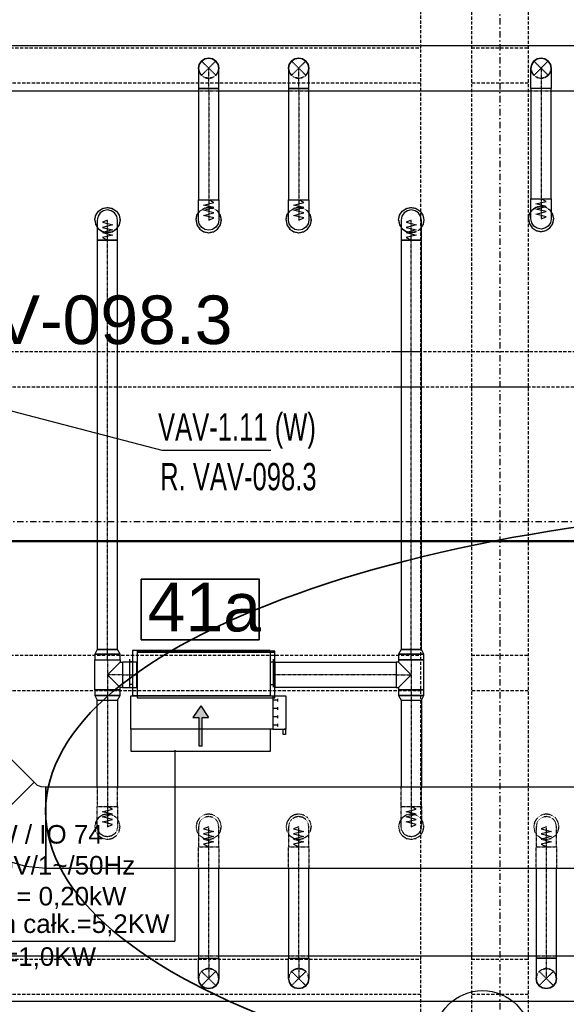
# Model space of a CAD drawing. Header units: centimetres. Extents: x -10729 to 144862, y -4437 to 43656.
# Tile 84 of 148: x 6986 to 7526, y 9923 to 10896. Entities that reach past the tile are written whole.
import ezdxf

# ---------------------------------------------------------------- set-up
doc = ezdxf.new("R2010")
doc.units = ezdxf.units.CM
doc.header["$LTSCALE"] = 0.1
for name, pattern in [('CADVENT_CENTERLINE', [9.9, 7.4, -1, 0.5, -1]), ('CADVENT_HIDDEN', [0.8, 0.25, -0.55]), ('Kondygnacja  -0_5$0$HIDDEN', [9.525, 6.35, -3.175]), ('Kondygnacja  -0_5$0$HIDDEN2', [4.7625, 3.175, -1.5875]), ('Osie rzutów$0$DASHDOT2', [12.7, 6.35, -3.175, 0, -3.175])]:
    doc.linetypes.add(name, pattern=pattern)
for name, color, linetype, lineweight in [('AU opis', 7, 'Continuous', 35), ('AU Osprzęt Siemens', 5, 'Continuous', 30), ('AU Sieć LON', 1, 'Continuous', 50), ('AU Strefa obsługiwana', 90, 'Continuous', 35), ('bgde_urządzenia', 3, 'Continuous', 30)]:
    doc.layers.add(name, color=color, linetype=linetype, lineweight=lineweight)
for name, color, linetype in [('AU Szafki Klimakonwektorów', 183, 'Continuous'), ('bgde-nawiewCEN', 7, 'Continuous'), ('bgde-nawiewDETAILS', 1, 'Continuous'), ('bgde-nawiewEXP', 1, 'Continuous'), ('bgde-nawiewHIDDEN', 1, 'Continuous'), ('bgde_opis urządzen', 6, 'Continuous'), ('bgde_VAV', 4, 'Continuous'), ('Kondygnacja  -0_5$0$ARCH_KONSTR_POWYŻEJ RZUTU', 8, 'Kondygnacja  -0_5$0$HIDDEN'), ('Kondygnacja  -0_5$0$ARCH_KONSTR_POWYŻEJ RZUTU_IST', 8, 'Kondygnacja  -0_5$0$HIDDEN2'), ('Osie rzutów$0$ARCH_INFO_OSIE_IST', 8, 'Osie rzutów$0$DASHDOT2'), ('Osie rzutów$0$ARCH_INFO_OSIE_OPISY_IST', 8, 'Continuous')]:
    doc.layers.add(name, color=color, linetype=linetype)
doc.styles.add('Arial', font='ARIAL.TTF')

# ---------------------------------------------------------------- blocks, each defined once
blk = doc.blocks.new('Osie rzutów')
at = {"layer": 'Osie rzutów$0$ARCH_INFO_OSIE_IST', "ltscale": 10}
for p, q in [((7460, 12510), (7460, 4623.26)), ((4436.04, 10400), (13655, 10400))]:
    blk.add_line(p, q, dxfattribs=at)
blk = doc.blocks.new('Kondygnacja  -0_5$0$konstrukcja istniejąca -0.5')
at = {"layer": 'Kondygnacja  -0_5$0$ARCH_KONSTR_POWYŻEJ RZUTU_IST', "ltscale": 10}
blk.add_line((7432, 10975), (7432, 9825), dxfattribs=at)
for points in [[(7382, 9825), (7382, 10975)], [(7488, 10975), (7488, 9825)], [(7382, 10532.89), (6338.46, 10532.89), (6338.46, 10567.89), (7382, 10567.89)], [(7355.93, 10567.89), (8399.93, 10567.89)], [(7432, 10567.89), (7488, 10567.89)], [(8399.93, 10532.89), (7355.93, 10532.89)], [(7488, 10532.89), (7432, 10532.89)], [(7382, 10232.89), (6338.46, 10232.89), (6338.46, 10267.89), (7382, 10267.89)], [(7432, 10267.89), (7488, 10267.89)], [(7488, 10232.89), (7432, 10232.89)], [(7382, 9932.89), (6338.46, 9932.89), (6338.46, 9967.89), (7382, 9967.89)], [(7432, 9967.89), (7488, 9967.89)], [(7488, 9932.89), (7432, 9932.89)]]:
    blk.add_lwpolyline(points, dxfattribs=at)
at = {"layer": 'Kondygnacja  -0_5$0$ARCH_KONSTR_POWYŻEJ RZUTU_IST', "ltscale": 10, "elevation": 0}
for points in [[(7382, 10832.89), (6338.46, 10832.89), (6338.46, 10867.89), (7382, 10867.89)], [(7432, 10867.89), (7488, 10867.89)], [(7488, 10832.89), (7432, 10832.89)]]:
    blk.add_lwpolyline(points, dxfattribs=at)

msp = doc.modelspace()

# ---------------------------------------------------------------- hatches: boundary and pattern name
at = {"layer": 'bgde_urządzenia'}
h = msp.add_hatch(color=256, dxfattribs=at)
h.paths.add_polyline_path([(7166.06, 10194.803), (7163.06, 10194.803), (7163.06, 10206.468), (7156.87, 10206.468), (7164.56, 10217.896), (7172.249, 10206.468), (7166.06, 10206.468)])
h.paths.add_polyline_path([(7166.06, 10178.135), (7163.06, 10178.135), (7163.06, 10194.803), (7166.06, 10194.803)])

# ---------------------------------------------------------------- linework, layer by layer
at = {"layer": 'AU opis'}
msp.add_lwpolyline([(7105.9, 10343.198), (7222.288, 10343.198), (7222.288, 10283.19), (7105.9, 10283.19)], close=True, dxfattribs=at)
at = {"layer": 'AU Osprzęt Siemens'}
msp.add_circle((7442.798, 9889.207), 47.533, dxfattribs=at)
at = {"layer": 'AU Sieć LON', "color": 1}
msp.add_line((7714.838, 10380.655), (6526.574, 10380.655), dxfattribs=at)
at = {"layer": 'AU Strefa obsługiwana'}
msp.add_ellipse((7856.68, 10113.947), major_axis=(845.197, 0), ratio=0.3589101, dxfattribs=at)
at = {"layer": 'bgde-nawiewCEN', "linetype": 'CADVENT_CENTERLINE', "ltscale": 0.06}
for p, q in [((7172.463, 10827.809), (7172.463, 10847.809)), ((7261.339, 10827.809), (7261.339, 10847.809)), ((7500.666, 10847.809), (7500.666, 10827.809)), ((7172.463, 10827.809), (7172.463, 10717.811)), ((7261.339, 10827.809), (7261.339, 10717.811)), ((7500.666, 10827.809), (7500.666, 10718.892)), ((7172.463, 10717.811), (7172.463, 10715.942)), ((7261.339, 10717.811), (7261.339, 10715.942)), ((7500.666, 10718.892), (7500.666, 10717.029)), ((7172.463, 10715.942), (7172.463, 10710.831)), ((7172.463, 10710.831), (7172.463, 10708.051)), ((7261.339, 10715.942), (7261.339, 10710.831)), ((7261.339, 10710.831), (7261.339, 10708.051)), ((7500.666, 10717.029), (7500.666, 10711.934)), ((7500.666, 10711.934), (7500.666, 10709.163)), ((7500.666, 10709.163), (7500.666, 10706.818)), ((7172.463, 10708.051), (7172.463, 10705.699)), ((7172.463, 10705.699), (7172.463, 10703.737)), ((7172.463, 10703.737), (7172.463, 10702.131)), ((7172.463, 10702.131), (7172.463, 10700.846)), ((7172.463, 10700.846), (7172.463, 10699.844)), ((7172.463, 10699.844), (7172.463, 10699.091)), ((7172.463, 10699.091), (7172.463, 10698.552)), ((7172.463, 10698.552), (7172.463, 10698.191)), ((7261.339, 10708.051), (7261.339, 10705.699)), ((7261.339, 10705.699), (7261.339, 10703.737)), ((7261.339, 10703.737), (7261.339, 10702.131)), ((7261.339, 10702.131), (7261.339, 10700.846)), ((7261.339, 10700.846), (7261.339, 10699.844)), ((7261.339, 10699.844), (7261.339, 10699.091)), ((7261.339, 10699.091), (7261.339, 10698.552)), ((7261.339, 10698.552), (7261.339, 10698.191)), ((7500.666, 10706.818), (7500.666, 10704.863)), ((7500.666, 10704.863), (7500.666, 10703.262)), ((7500.666, 10703.262), (7500.666, 10701.98)), ((7500.666, 10701.98), (7500.666, 10700.982)), ((7500.666, 10700.982), (7500.666, 10700.232)), ((7500.666, 10700.232), (7500.666, 10699.694)), ((7500.666, 10699.694), (7500.666, 10699.334)), ((7500.666, 10699.334), (7500.666, 10699.115)), ((7500.666, 10699.115), (7500.666, 10699.003)), ((7500.666, 10699.003), (7500.666, 10698.956)), ((7072.463, 10697.764), (7072.463, 10697.811)), ((7072.463, 10697.651), (7072.463, 10697.764)), ((7072.463, 10697.432), (7072.463, 10697.651)), ((7072.463, 10697.071), (7072.463, 10697.432)), ((7072.463, 10696.531), (7072.463, 10697.071)), ((7072.463, 10695.779), (7072.463, 10696.531)), ((7072.463, 10694.777), (7072.463, 10695.779)), ((7072.463, 10693.491), (7072.463, 10694.777)), ((7072.463, 10691.886), (7072.463, 10693.491)), ((7072.463, 10689.924), (7072.463, 10691.886)), ((7072.463, 10687.571), (7072.463, 10689.924)), ((7172.463, 10698.191), (7172.463, 10697.971)), ((7172.463, 10697.971), (7172.463, 10697.859)), ((7172.463, 10697.859), (7172.463, 10697.811)), ((7261.339, 10698.191), (7261.339, 10697.971)), ((7261.339, 10697.971), (7261.339, 10697.859)), ((7261.339, 10697.859), (7261.339, 10697.811)), ((7372.463, 10697.764), (7372.463, 10697.811)), ((7372.463, 10697.651), (7372.463, 10697.764)), ((7372.463, 10697.432), (7372.463, 10697.651)), ((7372.463, 10697.071), (7372.463, 10697.432)), ((7372.463, 10696.531), (7372.463, 10697.071)), ((7372.463, 10695.779), (7372.463, 10696.531)), ((7372.463, 10694.777), (7372.463, 10695.779)), ((7372.463, 10693.491), (7372.463, 10694.777)), ((7372.463, 10691.886), (7372.463, 10693.491)), ((7372.463, 10689.924), (7372.463, 10691.886)), ((7372.463, 10687.571), (7372.463, 10689.924)), ((7072.463, 10684.792), (7072.463, 10687.571)), ((7072.463, 10679.681), (7072.463, 10684.792)), ((7072.463, 10677.811), (7072.463, 10679.681)), ((7372.463, 10684.792), (7372.463, 10687.571)), ((7372.463, 10679.681), (7372.463, 10684.792)), ((7372.463, 10677.811), (7372.463, 10679.681)), ((7072.463, 10273.712), (7072.463, 10677.811)), ((7372.463, 10273.712), (7372.463, 10677.811)), ((7072.463, 10263.412), (7072.463, 10273.712)), ((7372.463, 10263.412), (7372.463, 10273.712)), ((7072.463, 10263.412), (7072.463, 10248.612)), ((7372.463, 10263.412), (7372.463, 10248.612)), ((7072.463, 10248.612), (7072.463, 10233.812)), ((7087.463, 10248.612), (7072.463, 10248.612)), ((7087.463, 10248.612), (7101.463, 10248.612)), ((7101.863, 10248.612), (7101.463, 10248.612)), ((7237.863, 10248.612), (7238.263, 10248.612)), ((7357.463, 10248.612), (7238.263, 10248.612)), ((7357.463, 10248.612), (7372.463, 10248.612)), ((7372.463, 10248.612), (7372.463, 10233.812)), ((7072.463, 10233.812), (7072.463, 10223.512)), ((7372.463, 10233.812), (7372.463, 10223.512)), ((7072.463, 10223.512), (7072.463, 10118.603)), ((7372.463, 10223.512), (7372.463, 10118.603)), ((7072.463, 10118.603), (7072.463, 10116.734)), ((7072.463, 10116.734), (7072.463, 10111.623)), ((7372.463, 10118.603), (7372.463, 10116.734)), ((7372.463, 10116.734), (7372.463, 10111.623)), ((7072.463, 10111.623), (7072.463, 10108.843)), ((7072.463, 10108.843), (7072.463, 10106.491)), ((7072.463, 10106.491), (7072.463, 10104.529)), ((7372.463, 10111.623), (7372.463, 10108.843)), ((7372.463, 10108.843), (7372.463, 10106.491)), ((7372.463, 10106.491), (7372.463, 10104.529)), ((7072.463, 10104.529), (7072.463, 10102.923)), ((7072.463, 10102.923), (7072.463, 10101.637)), ((7072.463, 10101.637), (7072.463, 10100.636)), ((7072.463, 10100.636), (7072.463, 10099.883)), ((7072.463, 10099.883), (7072.463, 10099.344)), ((7072.463, 10099.344), (7072.463, 10098.983)), ((7072.463, 10098.983), (7072.463, 10098.763)), ((7072.463, 10098.763), (7072.463, 10098.651)), ((7072.463, 10098.651), (7072.463, 10098.603)), ((7172.463, 10098.556), (7172.463, 10098.603)), ((7172.463, 10098.443), (7172.463, 10098.556)), ((7172.463, 10098.224), (7172.463, 10098.443)), ((7172.463, 10097.863), (7172.463, 10098.224)), ((7172.463, 10097.323), (7172.463, 10097.863)), ((7172.463, 10096.571), (7172.463, 10097.323)), ((7172.463, 10095.569), (7172.463, 10096.571)), ((7172.463, 10094.283), (7172.463, 10095.569)), ((7261.388, 10098.556), (7261.388, 10098.603)), ((7261.388, 10098.443), (7261.388, 10098.556)), ((7261.388, 10098.224), (7261.388, 10098.443)), ((7261.388, 10097.863), (7261.388, 10098.224)), ((7261.388, 10097.323), (7261.388, 10097.863)), ((7261.388, 10096.571), (7261.388, 10097.323)), ((7261.388, 10095.569), (7261.388, 10096.571)), ((7261.388, 10094.283), (7261.388, 10095.569)), ((7372.463, 10104.529), (7372.463, 10102.923)), ((7372.463, 10102.923), (7372.463, 10101.637)), ((7372.463, 10101.637), (7372.463, 10100.636)), ((7372.463, 10100.636), (7372.463, 10099.883)), ((7372.463, 10099.883), (7372.463, 10099.344)), ((7372.463, 10099.344), (7372.463, 10098.983)), ((7372.463, 10098.983), (7372.463, 10098.763)), ((7372.463, 10098.763), (7372.463, 10098.651)), ((7372.463, 10098.651), (7372.463, 10098.603)), ((7505.902, 10098.556), (7505.902, 10098.603)), ((7505.902, 10098.443), (7505.902, 10098.556)), ((7505.902, 10098.224), (7505.902, 10098.443)), ((7505.902, 10097.863), (7505.902, 10098.224)), ((7505.902, 10097.323), (7505.902, 10097.863)), ((7505.902, 10096.571), (7505.902, 10097.323)), ((7505.902, 10095.569), (7505.902, 10096.571)), ((7505.902, 10094.283), (7505.902, 10095.569)), ((7172.463, 10092.677), (7172.463, 10094.283)), ((7172.463, 10090.716), (7172.463, 10092.677)), ((7172.463, 10088.363), (7172.463, 10090.716)), ((7172.463, 10085.584), (7172.463, 10088.363)), ((7261.388, 10092.677), (7261.388, 10094.283)), ((7261.388, 10090.716), (7261.388, 10092.677)), ((7261.388, 10088.363), (7261.388, 10090.716)), ((7261.388, 10085.584), (7261.388, 10088.363)), ((7505.902, 10092.677), (7505.902, 10094.283)), ((7505.902, 10090.716), (7505.902, 10092.677)), ((7505.902, 10088.363), (7505.902, 10090.716)), ((7505.902, 10085.584), (7505.902, 10088.363)), ((7172.463, 10080.473), (7172.463, 10085.584)), ((7172.463, 10078.603), (7172.463, 10080.473)), ((7172.463, 9968.612), (7172.463, 10078.603)), ((7261.388, 10080.473), (7261.388, 10085.584)), ((7261.388, 10078.603), (7261.388, 10080.473)), ((7261.388, 9968.612), (7261.388, 10078.603)), ((7505.902, 10080.473), (7505.902, 10085.584)), ((7505.902, 10078.603), (7505.902, 10080.473)), ((7505.902, 9968.612), (7505.902, 10078.603)), ((7172.463, 9968.612), (7172.463, 9948.612)), ((7261.388, 9968.612), (7261.388, 9948.612)), ((7505.902, 9948.612), (7505.902, 9968.612))]:
    msp.add_line(p, q, dxfattribs=at)
at = {"layer": 'bgde-nawiewDETAILS', "linetype": 'CADVENT_HIDDEN'}
for p, q in [((7165.392, 10840.738), (7179.534, 10854.88)), ((7165.392, 10854.88), (7179.534, 10840.738)), ((7254.268, 10840.738), (7268.41, 10854.88)), ((7254.268, 10854.88), (7268.41, 10840.738)), ((7493.595, 10840.738), (7507.737, 10854.88)), ((7493.595, 10854.88), (7507.737, 10840.738)), ((7165.392, 9941.541), (7179.534, 9955.683)), ((7165.392, 9955.683), (7179.534, 9941.541)), ((7254.317, 9941.541), (7268.459, 9955.683)), ((7254.317, 9955.683), (7268.459, 9941.541)), ((7498.831, 9941.541), (7512.973, 9955.683)), ((7498.831, 9955.683), (7512.973, 9941.541))]:
    msp.add_line(p, q, dxfattribs=at)
at = {"layer": 'bgde-nawiewEXP', "linetype": 'Continuous'}
for points in [[(6895.049, 10825.309), (6895.049, 10870.309), (7857.162, 10870.309), (7897.162, 10857.809), (7897.162, 10847.809), (7857.162, 10870.309), (7857.162, 10825.309), (7897.162, 10837.809), (7897.162, 10847.809), (7857.162, 10825.309), (7782.463, 10825.309)], [(6970.301, 10825.309), (7162.463, 10825.309)], [(7182.463, 10825.309), (7251.339, 10825.309)], [(7271.339, 10825.309), (7490.666, 10825.309)], [(7510.666, 10825.309), (7662.463, 10825.309)], [(7059.963, 10697.811), (7060.915, 10702.595), (7063.625, 10706.65), (7067.68, 10709.36), (7072.463, 10710.311), (7077.247, 10709.36), (7081.302, 10706.65), (7084.012, 10702.595), (7084.963, 10697.811), (7084.012, 10693.028), (7082.463, 10690.71)], [(7359.963, 10697.811), (7360.915, 10702.595), (7363.625, 10706.65), (7367.68, 10709.36), (7372.463, 10710.311), (7377.247, 10709.36), (7381.302, 10706.65), (7384.012, 10702.595), (7384.963, 10697.811), (7384.012, 10693.028), (7382.463, 10690.71)], [(7159.963, 10697.811), (7160.915, 10693.028), (7163.625, 10688.973), (7167.68, 10686.263), (7172.463, 10685.311), (7177.247, 10686.263), (7181.302, 10688.973), (7184.012, 10693.028), (7184.963, 10697.811), (7184.012, 10702.595), (7182.463, 10704.913)], [(7159.963, 10697.811), (7160.915, 10702.595), (7162.463, 10704.913)], [(7248.839, 10697.811), (7249.79, 10693.028), (7252.5, 10688.973), (7256.555, 10686.263), (7261.339, 10685.311), (7266.123, 10686.263), (7270.178, 10688.973), (7272.887, 10693.028), (7273.839, 10697.811), (7272.887, 10702.595), (7271.339, 10704.913)], [(7248.839, 10697.811), (7249.79, 10702.595), (7251.339, 10704.913)], [(7488.166, 10698.956), (7489.117, 10694.172), (7491.827, 10690.117), (7495.882, 10687.407), (7500.666, 10686.456), (7505.449, 10687.407), (7509.505, 10690.117), (7512.214, 10694.172), (7513.166, 10698.956), (7512.214, 10703.739), (7510.666, 10706.057)], [(7488.166, 10698.956), (7489.117, 10703.739), (7490.666, 10706.057)], [(7059.963, 10697.811), (7060.915, 10693.028), (7062.463, 10690.71)], [(7359.963, 10697.811), (7360.915, 10693.028), (7362.463, 10690.71)], [(7059.963, 10233.812), (7059.963, 10263.412), (7084.963, 10263.412), (7084.963, 10261.112)], [(7059.963, 10233.812), (7084.963, 10233.812), (7084.963, 10236.112), (7072.463, 10248.612), (7084.963, 10261.112), (7087.463, 10261.112), (7087.463, 10236.112), (7084.963, 10236.112)], [(7101.463, 10236.112), (7101.463, 10261.112), (7101.863, 10261.112)], [(7237.863, 10236.112), (7238.263, 10236.112), (7238.263, 10261.112), (7237.863, 10261.112)], [(7359.963, 10236.112), (7372.463, 10248.612), (7359.963, 10261.112)], [(7101.463, 10236.112), (7101.863, 10236.112)], [(7062.463, 10137.759), (7062.463, 10223.512), (7082.463, 10223.512), (7082.463, 10137.759)], [(7362.463, 10223.512), (7362.463, 10137.759)], [(7362.463, 10223.512), (7382.463, 10223.512), (7382.463, 10137.759)], [(7162.463, 10057.759), (7162.463, 9968.612), (7182.463, 9968.612), (7182.463, 10057.759)], [(7251.388, 10057.759), (7251.388, 9968.612), (7271.388, 9968.612), (7271.388, 10057.759)], [(7495.902, 10057.759), (7495.902, 9968.612), (7515.902, 9968.612), (7515.902, 10057.759)], [(6751.71, 9926.112), (7857.21, 9926.112), (7857.21, 9971.112), (7782.463, 9971.112)], [(6970.301, 9971.112), (7162.463, 9971.112)], [(7182.463, 9971.112), (7251.388, 9971.112)], [(7271.388, 9971.112), (7495.902, 9971.112)], [(7515.902, 9971.112), (7662.463, 9971.112)]]:
    msp.add_lwpolyline(points, dxfattribs=at)
for points in [[(7162.463, 10827.809), (7182.463, 10827.809), (7182.463, 10847.809), (7181.702, 10851.636), (7179.534, 10854.88), (7176.29, 10857.048), (7172.463, 10857.809), (7168.637, 10857.048), (7165.392, 10854.88), (7163.225, 10851.636), (7162.463, 10847.809), (7162.463, 10831.711)], [(7162.463, 10847.809), (7163.225, 10851.636), (7165.392, 10854.88), (7168.637, 10857.048), (7172.463, 10857.809), (7176.29, 10857.048), (7179.534, 10854.88), (7181.702, 10851.636), (7182.463, 10847.809), (7181.702, 10851.636), (7179.534, 10854.88), (7176.29, 10857.048), (7172.463, 10857.809), (7168.637, 10857.048), (7165.392, 10854.88), (7163.225, 10851.636)], [(7251.339, 10827.809), (7271.339, 10827.809), (7271.339, 10847.809), (7270.578, 10851.636), (7268.41, 10854.88), (7265.166, 10857.048), (7261.339, 10857.809), (7257.512, 10857.048), (7254.268, 10854.88), (7252.1, 10851.636), (7251.339, 10847.809), (7251.339, 10831.711)], [(7251.339, 10847.809), (7252.1, 10851.636), (7254.268, 10854.88), (7257.512, 10857.048), (7261.339, 10857.809), (7265.166, 10857.048), (7268.41, 10854.88), (7270.578, 10851.636), (7271.339, 10847.809), (7270.578, 10851.636), (7268.41, 10854.88), (7265.166, 10857.048), (7261.339, 10857.809), (7257.512, 10857.048), (7254.268, 10854.88), (7252.1, 10851.636)], [(7490.666, 10827.809), (7490.666, 10847.809), (7491.427, 10851.636), (7493.595, 10854.88), (7496.839, 10857.048), (7500.666, 10857.809), (7504.493, 10857.048), (7507.737, 10854.88), (7509.905, 10851.636), (7510.666, 10847.809), (7510.666, 10827.809), (7491.427, 10827.809)], [(7490.666, 10847.809), (7491.427, 10851.636), (7493.595, 10854.88), (7496.839, 10857.048), (7500.666, 10857.809), (7504.493, 10857.048), (7507.737, 10854.88), (7509.905, 10851.636), (7510.666, 10847.809), (7509.905, 10851.636), (7507.737, 10854.88), (7504.493, 10857.048), (7500.666, 10857.809), (7496.839, 10857.048), (7493.595, 10854.88), (7491.427, 10851.636)], [(7162.463, 10827.809), (7162.463, 10717.811), (7182.463, 10717.811), (7182.463, 10827.809), (7163.225, 10827.809)], [(7251.339, 10717.811), (7271.339, 10717.811), (7271.339, 10827.809), (7251.339, 10827.809)], [(7490.666, 10718.892), (7510.666, 10718.892), (7510.666, 10827.809), (7490.666, 10827.809)], [(7162.463, 10700.846), (7162.463, 10717.811), (7182.463, 10717.811), (7182.463, 10697.811), (7181.702, 10693.985), (7179.534, 10690.74), (7176.29, 10688.573), (7172.463, 10687.811), (7168.637, 10688.573), (7165.392, 10690.74), (7163.225, 10693.985), (7162.463, 10697.811), (7162.463, 10699.844)], [(7251.339, 10697.971), (7251.339, 10717.811), (7271.339, 10717.811), (7271.339, 10697.811), (7270.578, 10693.985), (7268.41, 10690.74), (7265.166, 10688.573), (7261.339, 10687.811), (7257.512, 10688.573), (7254.268, 10690.74), (7252.1, 10693.985), (7251.339, 10697.811), (7251.339, 10697.859)], [(7490.666, 10711.934), (7490.666, 10718.892), (7510.666, 10718.892), (7510.666, 10698.956), (7509.905, 10695.129), (7507.737, 10691.885), (7504.493, 10689.717), (7500.666, 10688.956), (7496.839, 10689.717), (7493.595, 10691.885), (7491.427, 10695.129), (7490.666, 10698.956), (7490.666, 10709.163)], [(7062.463, 10694.777), (7062.463, 10677.811), (7082.463, 10677.811), (7082.463, 10697.811), (7081.702, 10701.638), (7079.534, 10704.883), (7076.29, 10707.05), (7072.463, 10707.811), (7068.637, 10707.05), (7065.392, 10704.883), (7063.225, 10701.638), (7062.463, 10697.811), (7062.463, 10695.779)], [(7362.463, 10694.777), (7362.463, 10677.811), (7382.463, 10677.811), (7382.463, 10697.811), (7381.702, 10701.638), (7379.534, 10704.883), (7376.29, 10707.05), (7372.463, 10707.811), (7368.637, 10707.05), (7365.392, 10704.883), (7363.225, 10701.638), (7362.463, 10697.811), (7362.463, 10695.779)], [(7062.463, 10273.712), (7082.463, 10273.712), (7082.463, 10677.811), (7062.463, 10677.811)], [(7362.463, 10273.712), (7382.463, 10273.712), (7382.463, 10677.811), (7362.463, 10677.811)], [(7059.963, 10268.896), (7084.963, 10268.896), (7082.463, 10273.712), (7062.463, 10273.712)], [(7101.863, 10271.112), (7237.863, 10271.112), (7237.863, 10272.112), (7101.863, 10272.112)], [(7101.863, 10226.01), (7237.863, 10226.01), (7237.863, 10271.112), (7101.863, 10271.112)], [(7359.963, 10268.896), (7384.963, 10268.896), (7382.463, 10273.712), (7362.463, 10273.712)], [(7059.963, 10263.412), (7084.963, 10263.412), (7084.963, 10268.896), (7059.963, 10268.896)], [(7087.463, 10236.112), (7101.463, 10236.112), (7101.463, 10261.112), (7087.463, 10261.112), (7087.463, 10237.064)], [(7238.263, 10236.112), (7238.263, 10261.112), (7357.463, 10261.112), (7357.463, 10236.112)], [(7357.463, 10236.112), (7359.963, 10236.112), (7359.963, 10233.812), (7384.963, 10233.812), (7384.963, 10263.412), (7359.963, 10263.412), (7359.963, 10261.112), (7357.463, 10261.112), (7357.463, 10237.064)], [(7359.963, 10263.412), (7384.963, 10263.412), (7384.963, 10268.896), (7359.963, 10268.896)], [(7059.963, 10228.328), (7084.963, 10228.328), (7084.963, 10233.812), (7059.963, 10233.812)], [(7359.963, 10228.328), (7384.963, 10228.328), (7384.963, 10233.812), (7359.963, 10233.812)], [(7059.963, 10228.328), (7062.463, 10223.512), (7082.463, 10223.512), (7084.963, 10228.328), (7060.915, 10228.328)], [(7359.963, 10228.328), (7362.463, 10223.512), (7382.463, 10223.512), (7384.963, 10228.328), (7360.915, 10228.328)], [(6895.418, 10134.148), (6951.986, 10190.716), (7000.247, 10142.456), (6943.678, 10085.887), (6959.084, 10072.927), (6974.644, 10064.61), (6991.528, 10059.488), (7011.585, 10057.759), (7011.586, 10137.759), (7007.135, 10137.951), (7005.259, 10138.52), (7003.53, 10139.445), (7000.247, 10142.456), (6943.678, 10085.887)], [(7011.585, 10057.759), (11187.437, 10057.759), (11187.437, 10137.759), (7011.585, 10137.759), (7011.585, 10097.759)], [(7162.463, 9948.612), (7162.463, 9968.612), (7182.463, 9968.612), (7182.463, 9948.612), (7181.702, 9944.785), (7179.534, 9941.541), (7176.29, 9939.373), (7172.463, 9938.612), (7168.637, 9939.373), (7165.392, 9941.541), (7163.225, 9944.785)], [(7251.388, 9948.612), (7251.388, 9968.612), (7271.388, 9968.612), (7271.388, 9948.612), (7270.626, 9944.785), (7268.459, 9941.541), (7265.214, 9939.373), (7261.388, 9938.612), (7257.561, 9939.373), (7254.317, 9941.541), (7252.149, 9944.785)], [(7495.902, 9948.612), (7496.663, 9944.785), (7498.831, 9941.541), (7502.075, 9939.373), (7505.902, 9938.612), (7509.729, 9939.373), (7512.973, 9941.541), (7515.141, 9944.785), (7515.902, 9948.612), (7515.902, 9968.612), (7495.902, 9968.612), (7495.902, 9948.996)], [(7162.463, 9948.612), (7163.225, 9944.785), (7165.392, 9941.541), (7168.637, 9939.373), (7172.463, 9938.612), (7176.29, 9939.373), (7179.534, 9941.541), (7181.702, 9944.785), (7182.463, 9948.612), (7181.702, 9944.785), (7179.534, 9941.541), (7176.29, 9939.373), (7172.463, 9938.612), (7168.637, 9939.373), (7165.392, 9941.541), (7163.225, 9944.785)], [(7251.388, 9948.612), (7252.149, 9944.785), (7254.317, 9941.541), (7257.561, 9939.373), (7261.388, 9938.612), (7265.214, 9939.373), (7268.459, 9941.541), (7270.626, 9944.785), (7271.388, 9948.612), (7270.626, 9944.785), (7268.459, 9941.541), (7265.214, 9939.373), (7261.388, 9938.612), (7257.561, 9939.373), (7254.317, 9941.541), (7252.149, 9944.785)], [(7495.902, 9948.612), (7496.663, 9944.785), (7498.831, 9941.541), (7502.075, 9939.373), (7505.902, 9938.612), (7509.729, 9939.373), (7512.973, 9941.541), (7515.141, 9944.785), (7515.902, 9948.612), (7515.141, 9944.785), (7512.973, 9941.541), (7509.729, 9939.373), (7505.902, 9938.612), (7502.075, 9939.373), (7498.831, 9941.541), (7496.663, 9944.785)]]:
    msp.add_lwpolyline(points, close=True, dxfattribs=at)
at = {"layer": 'bgde-nawiewEXP'}
for points in [[(7172.463, 10697.811), (7177.463, 10699.941), (7167.463, 10702.477), (7177.463, 10704.999), (7167.463, 10707.528), (7177.463, 10710.081), (7167.463, 10712.617), (7177.463, 10715.163), (7172.463, 10717.811)], [(7261.339, 10697.811), (7266.339, 10699.941), (7256.339, 10702.477), (7266.339, 10704.999), (7256.339, 10707.528), (7266.339, 10710.081), (7256.339, 10712.617), (7266.339, 10715.163), (7261.339, 10717.811)], [(7500.666, 10698.956), (7505.666, 10701.079), (7495.666, 10703.607), (7505.666, 10706.121), (7495.666, 10708.641), (7505.666, 10711.187), (7495.666, 10713.715), (7505.666, 10716.253), (7500.666, 10718.892)], [(7072.463, 10697.811), (7067.463, 10695.682), (7077.463, 10693.146), (7067.463, 10690.623), (7077.463, 10688.095), (7067.463, 10685.542), (7077.463, 10683.006), (7067.463, 10680.46), (7072.463, 10677.811)], [(7372.463, 10697.811), (7367.463, 10695.682), (7377.463, 10693.146), (7367.463, 10690.623), (7377.463, 10688.095), (7367.463, 10685.542), (7377.463, 10683.006), (7367.463, 10680.46), (7372.463, 10677.811)]]:
    msp.add_lwpolyline(points, dxfattribs=at)
at = {"layer": 'bgde-nawiewHIDDEN', "linetype": 'CADVENT_HIDDEN'}
for points in [[(7162.463, 10847.809), (7163.225, 10843.982), (7165.392, 10840.738), (7168.637, 10838.57), (7172.463, 10837.809), (7176.29, 10838.57), (7179.534, 10840.738), (7181.702, 10843.982), (7182.463, 10847.809), (7181.702, 10843.982), (7179.534, 10840.738), (7176.29, 10838.57), (7172.463, 10837.809), (7168.637, 10838.57), (7165.392, 10840.738), (7163.225, 10843.982)], [(7251.339, 10847.809), (7252.1, 10843.982), (7254.268, 10840.738), (7257.512, 10838.57), (7261.339, 10837.809), (7265.166, 10838.57), (7268.41, 10840.738), (7270.578, 10843.982), (7271.339, 10847.809), (7270.578, 10843.982), (7268.41, 10840.738), (7265.166, 10838.57), (7261.339, 10837.809), (7257.512, 10838.57), (7254.268, 10840.738), (7252.1, 10843.982)], [(7490.666, 10847.809), (7491.427, 10843.982), (7493.595, 10840.738), (7496.839, 10838.57), (7500.666, 10837.809), (7504.493, 10838.57), (7507.737, 10840.738), (7509.905, 10843.982), (7510.666, 10847.809), (7509.905, 10843.982), (7507.737, 10840.738), (7504.493, 10838.57), (7500.666, 10837.809), (7496.839, 10838.57), (7493.595, 10840.738), (7491.427, 10843.982)], [(7062.463, 10101.637), (7062.463, 10118.603), (7082.463, 10118.603), (7082.463, 10098.603), (7081.702, 10094.776), (7079.534, 10091.532), (7076.29, 10089.364), (7072.463, 10088.603), (7068.637, 10089.364), (7065.392, 10091.532), (7063.225, 10094.776), (7062.463, 10098.603), (7062.463, 10100.636)], [(7362.463, 10101.637), (7362.463, 10118.603), (7382.463, 10118.603), (7382.463, 10098.603), (7381.702, 10094.776), (7379.534, 10091.532), (7376.29, 10089.364), (7372.463, 10088.603), (7368.637, 10089.364), (7365.392, 10091.532), (7363.225, 10094.776), (7362.463, 10098.603), (7362.463, 10100.636)], [(7059.963, 10098.603), (7060.915, 10093.82), (7063.625, 10089.764), (7067.68, 10087.055), (7072.463, 10086.103), (7077.247, 10087.055), (7081.302, 10089.764), (7084.012, 10093.82), (7084.963, 10098.603), (7084.012, 10103.387), (7081.302, 10107.442), (7077.247, 10110.152), (7072.463, 10111.103), (7067.68, 10110.152), (7063.625, 10107.442), (7060.915, 10103.387)], [(7059.963, 10098.603), (7060.915, 10093.82), (7063.625, 10089.764), (7067.68, 10087.055), (7072.463, 10086.103), (7077.247, 10087.055), (7081.302, 10089.764), (7084.012, 10093.82), (7084.963, 10098.603), (7084.012, 10103.387), (7081.302, 10107.442), (7077.247, 10110.152), (7072.463, 10111.103), (7067.68, 10110.152), (7063.625, 10107.442), (7060.915, 10103.387)], [(7159.963, 10098.603), (7160.915, 10093.82), (7163.625, 10089.764), (7167.68, 10087.055), (7172.463, 10086.103), (7177.247, 10087.055), (7181.302, 10089.764), (7184.012, 10093.82), (7184.963, 10098.603), (7184.012, 10103.387), (7181.302, 10107.442), (7177.247, 10110.152), (7172.463, 10111.103), (7167.68, 10110.152), (7163.625, 10107.442), (7160.915, 10103.387)], [(7159.963, 10098.603), (7160.915, 10093.82), (7163.625, 10089.764), (7167.68, 10087.055), (7172.463, 10086.103), (7177.247, 10087.055), (7181.302, 10089.764), (7184.012, 10093.82), (7184.963, 10098.603), (7184.012, 10103.387), (7181.302, 10107.442), (7177.247, 10110.152), (7172.463, 10111.103), (7167.68, 10110.152), (7163.625, 10107.442), (7160.915, 10103.387)], [(7162.463, 10078.603), (7182.463, 10078.603), (7182.463, 10098.603), (7181.702, 10102.43), (7179.534, 10105.674), (7176.29, 10107.842), (7172.463, 10108.603), (7168.637, 10107.842), (7165.392, 10105.674), (7163.225, 10102.43), (7162.463, 10098.603), (7162.463, 10080.473)], [(7248.888, 10098.603), (7249.839, 10093.82), (7252.549, 10089.764), (7256.604, 10087.055), (7261.388, 10086.103), (7266.171, 10087.055), (7270.226, 10089.764), (7272.936, 10093.82), (7273.888, 10098.603), (7272.936, 10103.387), (7270.226, 10107.442), (7266.171, 10110.152), (7261.388, 10111.103), (7256.604, 10110.152), (7252.549, 10107.442), (7249.839, 10103.387)], [(7248.888, 10098.603), (7249.839, 10093.82), (7252.549, 10089.764), (7256.604, 10087.055), (7261.388, 10086.103), (7266.171, 10087.055), (7270.226, 10089.764), (7272.936, 10093.82), (7273.888, 10098.603), (7272.936, 10103.387), (7270.226, 10107.442), (7266.171, 10110.152), (7261.388, 10111.103), (7256.604, 10110.152), (7252.549, 10107.442), (7249.839, 10103.387)], [(7251.388, 10094.283), (7251.388, 10078.603), (7271.388, 10078.603), (7271.388, 10098.603), (7270.626, 10102.43), (7268.459, 10105.674), (7265.214, 10107.842), (7261.388, 10108.603), (7257.561, 10107.842), (7254.317, 10105.674), (7252.149, 10102.43), (7251.388, 10098.603), (7251.388, 10095.569)], [(7359.963, 10098.603), (7360.915, 10093.82), (7363.625, 10089.764), (7367.68, 10087.055), (7372.463, 10086.103), (7377.247, 10087.055), (7381.302, 10089.764), (7384.012, 10093.82), (7384.963, 10098.603), (7384.012, 10103.387), (7381.302, 10107.442), (7377.247, 10110.152), (7372.463, 10111.103), (7367.68, 10110.152), (7363.625, 10107.442), (7360.915, 10103.387)], [(7359.963, 10098.603), (7360.915, 10093.82), (7363.625, 10089.764), (7367.68, 10087.055), (7372.463, 10086.103), (7377.247, 10087.055), (7381.302, 10089.764), (7384.012, 10093.82), (7384.963, 10098.603), (7384.012, 10103.387), (7381.302, 10107.442), (7377.247, 10110.152), (7372.463, 10111.103), (7367.68, 10110.152), (7363.625, 10107.442), (7360.915, 10103.387)], [(7493.402, 10098.603), (7494.354, 10093.82), (7497.063, 10089.764), (7501.119, 10087.055), (7505.902, 10086.103), (7510.686, 10087.055), (7514.741, 10089.764), (7517.451, 10093.82), (7518.402, 10098.603), (7517.451, 10103.387), (7514.741, 10107.442), (7510.686, 10110.152), (7505.902, 10111.103), (7501.119, 10110.152), (7497.063, 10107.442), (7494.354, 10103.387)], [(7493.402, 10098.603), (7494.354, 10093.82), (7497.063, 10089.764), (7501.119, 10087.055), (7505.902, 10086.103), (7510.686, 10087.055), (7514.741, 10089.764), (7517.451, 10093.82), (7518.402, 10098.603), (7517.451, 10103.387), (7514.741, 10107.442), (7510.686, 10110.152), (7505.902, 10111.103), (7501.119, 10110.152), (7497.063, 10107.442), (7494.354, 10103.387)], [(7495.902, 10078.603), (7515.902, 10078.603), (7515.902, 10098.603), (7515.141, 10102.43), (7512.973, 10105.674), (7509.729, 10107.842), (7505.902, 10108.603), (7502.075, 10107.842), (7498.831, 10105.674), (7496.663, 10102.43), (7495.902, 10098.603), (7495.902, 10080.473)], [(7162.463, 9948.612), (7163.225, 9952.439), (7165.392, 9955.683), (7168.637, 9957.851), (7172.463, 9958.612), (7176.29, 9957.851), (7179.534, 9955.683), (7181.702, 9952.439), (7182.463, 9948.612), (7181.702, 9952.439), (7179.534, 9955.683), (7176.29, 9957.851), (7172.463, 9958.612), (7168.637, 9957.851), (7165.392, 9955.683), (7163.225, 9952.439)], [(7251.388, 9948.612), (7252.149, 9952.439), (7254.317, 9955.683), (7257.561, 9957.851), (7261.388, 9958.612), (7265.214, 9957.851), (7268.459, 9955.683), (7270.626, 9952.439), (7271.388, 9948.612), (7270.626, 9952.439), (7268.459, 9955.683), (7265.214, 9957.851), (7261.388, 9958.612), (7257.561, 9957.851), (7254.317, 9955.683), (7252.149, 9952.439)], [(7495.902, 9948.612), (7496.663, 9952.439), (7498.831, 9955.683), (7502.075, 9957.851), (7505.902, 9958.612), (7509.729, 9957.851), (7512.973, 9955.683), (7515.141, 9952.439), (7515.902, 9948.612), (7515.141, 9952.439), (7512.973, 9955.683), (7509.729, 9957.851), (7505.902, 9958.612), (7502.075, 9957.851), (7498.831, 9955.683), (7496.663, 9952.439)]]:
    msp.add_lwpolyline(points, close=True, dxfattribs=at)
for points in [[(7162.463, 10825.309), (7182.463, 10825.309)], [(7251.339, 10825.309), (7271.339, 10825.309)], [(7490.666, 10825.309), (7510.666, 10825.309)], [(7059.963, 10697.811), (7060.915, 10702.595), (7063.625, 10706.65), (7067.68, 10709.36), (7072.463, 10710.311), (7077.247, 10709.36), (7081.302, 10706.65), (7084.012, 10702.595), (7084.963, 10697.811), (7084.012, 10693.028), (7081.302, 10688.973), (7077.247, 10686.263), (7072.463, 10685.311), (7067.68, 10686.263), (7063.625, 10688.973), (7067.68, 10686.263), (7072.463, 10685.311), (7077.247, 10686.263), (7081.302, 10688.973), (7082.463, 10690.71)], [(7159.963, 10697.811), (7160.915, 10693.028), (7163.625, 10688.973), (7167.68, 10686.263), (7172.463, 10685.311), (7177.247, 10686.263), (7181.302, 10688.973), (7184.012, 10693.028), (7184.963, 10697.811), (7184.012, 10702.595), (7181.302, 10706.65), (7177.247, 10709.36), (7172.463, 10710.311), (7167.68, 10709.36), (7163.625, 10706.65), (7162.463, 10704.913)], [(7159.963, 10697.811), (7160.915, 10702.595), (7163.625, 10706.65), (7167.68, 10709.36), (7172.463, 10710.311), (7177.247, 10709.36), (7181.302, 10706.65), (7182.463, 10704.913)], [(7248.839, 10697.811), (7249.79, 10693.028), (7252.5, 10688.973), (7256.555, 10686.263), (7261.339, 10685.311), (7266.123, 10686.263), (7270.178, 10688.973), (7272.887, 10693.028), (7273.839, 10697.811), (7272.887, 10702.595), (7270.178, 10706.65), (7266.123, 10709.36), (7261.339, 10710.311), (7256.555, 10709.36), (7252.5, 10706.65), (7251.339, 10704.913)], [(7248.839, 10697.811), (7249.79, 10702.595), (7252.5, 10706.65), (7256.555, 10709.36), (7261.339, 10710.311), (7266.123, 10709.36), (7270.178, 10706.65), (7271.339, 10704.913)], [(7359.963, 10697.811), (7360.915, 10702.595), (7363.625, 10706.65), (7367.68, 10709.36), (7372.463, 10710.311), (7377.247, 10709.36), (7381.302, 10706.65), (7384.012, 10702.595), (7384.963, 10697.811), (7384.012, 10693.028), (7381.302, 10688.973), (7377.247, 10686.263), (7372.463, 10685.311), (7367.68, 10686.263), (7363.625, 10688.973), (7367.68, 10686.263), (7372.463, 10685.311), (7377.247, 10686.263), (7381.302, 10688.973), (7382.463, 10690.71)], [(7488.166, 10698.956), (7489.117, 10694.172), (7491.827, 10690.117), (7495.882, 10687.407), (7500.666, 10686.456), (7505.449, 10687.407), (7509.505, 10690.117), (7512.214, 10694.172), (7513.166, 10698.956), (7512.214, 10703.739), (7509.505, 10707.794), (7505.449, 10710.504), (7500.666, 10711.456), (7495.882, 10710.504), (7491.827, 10707.794), (7490.666, 10706.057)], [(7488.166, 10698.956), (7489.117, 10703.739), (7491.827, 10707.794), (7495.882, 10710.504), (7500.666, 10711.456), (7505.449, 10710.504), (7509.505, 10707.794), (7510.666, 10706.057)], [(7059.963, 10697.811), (7060.915, 10693.028), (7063.625, 10688.973), (7062.463, 10690.71)], [(7359.963, 10697.811), (7360.915, 10693.028), (7363.625, 10688.973), (7362.463, 10690.71)], [(7101.863, 10236.112), (7101.863, 10261.112)], [(7237.863, 10236.112), (7237.863, 10261.112)], [(7062.463, 10137.759), (7062.463, 10118.603), (7082.463, 10118.603), (7082.463, 10137.759)], [(7362.463, 10118.603), (7382.463, 10118.603), (7382.463, 10137.759)], [(7362.463, 10118.603), (7362.463, 10137.759)], [(7162.463, 10057.759), (7162.463, 10078.603), (7182.463, 10078.603), (7182.463, 10057.759)], [(7251.388, 10057.759), (7251.388, 10078.603), (7271.388, 10078.603), (7271.388, 10057.759)], [(7495.902, 10057.759), (7495.902, 10078.603), (7515.902, 10078.603), (7515.902, 10057.759)], [(7162.463, 9971.112), (7182.463, 9971.112)], [(7251.388, 9971.112), (7271.388, 9971.112)], [(7495.902, 9971.112), (7515.902, 9971.112)]]:
    msp.add_lwpolyline(points, dxfattribs=at)
at = {"layer": 'bgde-nawiewHIDDEN'}
for points in [[(7072.463, 10098.603), (7077.463, 10100.733), (7067.463, 10103.269), (7077.463, 10105.791), (7067.463, 10108.32), (7077.463, 10110.873), (7067.463, 10113.409), (7077.463, 10115.955), (7072.463, 10118.603)], [(7372.463, 10098.603), (7377.463, 10100.733), (7367.463, 10103.269), (7377.463, 10105.791), (7367.463, 10108.32), (7377.463, 10110.873), (7367.463, 10113.409), (7377.463, 10115.955), (7372.463, 10118.603)], [(7172.463, 10098.603), (7167.463, 10096.473), (7177.463, 10093.937), (7167.463, 10091.415), (7177.463, 10088.887), (7167.463, 10086.333), (7177.463, 10083.797), (7167.463, 10081.252), (7172.463, 10078.603)], [(7261.388, 10098.603), (7256.388, 10096.473), (7266.388, 10093.937), (7256.388, 10091.415), (7266.388, 10088.887), (7256.388, 10086.333), (7266.388, 10083.797), (7256.388, 10081.252), (7261.388, 10078.603)], [(7505.902, 10098.603), (7500.902, 10096.473), (7510.902, 10093.937), (7500.902, 10091.415), (7510.902, 10088.887), (7500.902, 10086.333), (7510.902, 10083.797), (7500.902, 10081.252), (7505.902, 10078.603)]]:
    msp.add_lwpolyline(points, dxfattribs=at)
at = {"layer": 'bgde_opis urządzen'}
for p in [(7138.981, 10174.114, -170.95), (6932.937, 9985.683, 1188.109)]:
    msp.add_line(p, (7138.981, 9985.683, 1188.109), dxfattribs=at)
at = {"layer": 'bgde_urządzenia'}
for p, q in [((7097.16, 10272.803, 94.5), (7097.16, 10227.803, 94.5)), ((7233.16, 10272.803, 94.5), (7097.16, 10272.803, 94.5)), ((7233.16, 10272.803, 94.5), (7233.16, 10227.803, 94.5)), ((7094.16, 10264.053, 94.5), (7094.16, 10236.553, 94.5)), ((7097.16, 10261.553, 94.5), (7094.16, 10261.553, 94.5)), ((7233.16, 10261.553, 94.5), (7236.16, 10261.553, 94.5)), ((7236.16, 10264.053, 94.5), (7236.16, 10236.553, 94.5)), ((7097.16, 10239.053, 94.5), (7094.16, 10239.053, 94.5)), ((7233.16, 10239.053, 94.5), (7236.16, 10239.053, 94.5)), ((7095.66, 10194.803, 94.5), (7095.66, 10227.803, 94.5)), ((7095.66, 10227.803, 94.5), (7235.66, 10227.803, 94.5)), ((7233.16, 10227.803, 94.5), (7097.16, 10227.803, 94.5)), ((7235.66, 10227.803, 94.5), (7235.66, 10194.803, 94.5)), ((7235.66, 10227.803, 94.5), (7248.66, 10227.803, 94.5)), ((7240.859, 10223.678, 94.5), (7235.66, 10223.678, 94.5)), ((7240.859, 10222.428, 94.5), (7240.859, 10224.928, 94.5)), ((7248.66, 10227.803, 94.5), (7248.66, 10194.803, 94.5)), ((7164.56, 10217.896, 94.5), (7156.87, 10206.468, 94.5)), ((7164.56, 10217.896, 94.5), (7172.249, 10206.468, 94.5)), ((7240.859, 10215.428, 94.5), (7235.66, 10215.428, 94.5)), ((7240.859, 10214.178, 94.5), (7240.859, 10216.678, 94.5)), ((7156.87, 10206.468, 94.5), (7163.06, 10206.468, 94.5)), ((7163.06, 10178.135, 94.5), (7163.06, 10206.468, 94.5)), ((7166.06, 10178.135, 94.5), (7166.06, 10206.468, 94.5)), ((7166.06, 10206.468, 94.5), (7172.249, 10206.468, 94.5)), ((7240.859, 10207.178, 94.5), (7235.66, 10207.178, 94.5)), ((7240.859, 10205.928, 94.5), (7240.859, 10208.428, 94.5)), ((7233.46, 10194.803, 94.5), (7095.66, 10194.803, 94.5)), ((7095.66, 10194.803, 94.5), (7095.66, 10173.303, 94.5)), ((7233.46, 10173.303, 94.5), (7233.46, 10194.803, 94.5)), ((7235.66, 10194.803, 94.5), (7233.46, 10194.803, 94.5)), ((7240.859, 10198.928, 94.5), (7235.66, 10198.928, 94.5)), ((7235.66, 10194.803, 94.5), (7248.66, 10194.803, 94.5)), ((7240.859, 10197.678, 94.5), (7240.859, 10200.178, 94.5)), ((7246.16, 10189.803, 94.5), (7246.16, 10194.803, 94.5)), ((7248.66, 10194.803, 94.5), (7247.16, 10194.803, 94.5)), ((7248.16, 10194.803, 94.5), (7248.16, 10189.803, 94.5)), ((7248.16, 10189.803, 94.5), (7246.16, 10189.803, 94.5)), ((7095.66, 10173.303, 94.5), (7233.46, 10173.303, 94.5)), ((7166.06, 10178.135, 94.5), (7163.06, 10178.135, 94.5))]:
    msp.add_line(p, q, dxfattribs=at)
at = {"layer": 'bgde_VAV'}
for p, q in [((7126.476, 10470.237), (6659.795, 10592.286)), ((7233.794, 10470.237), (7126.476, 10470.237))]:
    msp.add_line(p, q, dxfattribs=at)

# ---------------------------------------------------------------- block references
at = {"layer": 'Kondygnacja  -0_5$0$ARCH_KONSTR_POWYŻEJ RZUTU'}
msp.add_blockref('Kondygnacja  -0_5$0$konstrukcja istniejąca -0.5', (0, 0), dxfattribs=at)
at = {"layer": 'Osie rzutów$0$ARCH_INFO_OSIE_OPISY_IST'}
msp.add_blockref('Osie rzutów', (0, 0), dxfattribs=at)

# ---------------------------------------------------------------- texts
at = {"layer": 'AU opis', "insert": (7112.229, 10339.507), "char_height": 48, "width": 72.77772, "attachment_point": 1, "style": 'Arial'}
msp.add_mtext('41a', dxfattribs=at)
at = {"layer": 'AU Szafki Klimakonwektorów', "insert": (6871.707, 10623.313), "char_height": 48, "width": 1074.22285, "attachment_point": 1, "style": 'Arial'}
msp.add_mtext('VAV-098.3', dxfattribs=at)
at = {"layer": 'bgde_opis urządzen', "char_height": 18.326, "width": 421.7149, "attachment_point": 1, "style": 'Arial'}
for s, insert in [('FIW / IO 74\\P230V/1~/50Hz\\PNel = 0,20kW', (6936.967, 10100.227, 2308.732)), ('Qch całk.=5,2KW', (6935.325, 10011.965, 2308.732)), ('Qg=1,0KW', (6935.325, 9979.486, 2308.732))]:
    msp.add_mtext(s, dxfattribs=dict(at, insert=insert))
at = {"layer": 'bgde_VAV', "width": 0.7}
for s, p in [('VAV-1.11 (W)', (7122.457, 10480.037, 288)), ('R. VAV-098.3', (7124.522, 10430.922, 288))]:
    msp.add_text(s, height=27, dxfattribs=at).set_placement(p)

doc.saveas('drawing.dxf')
